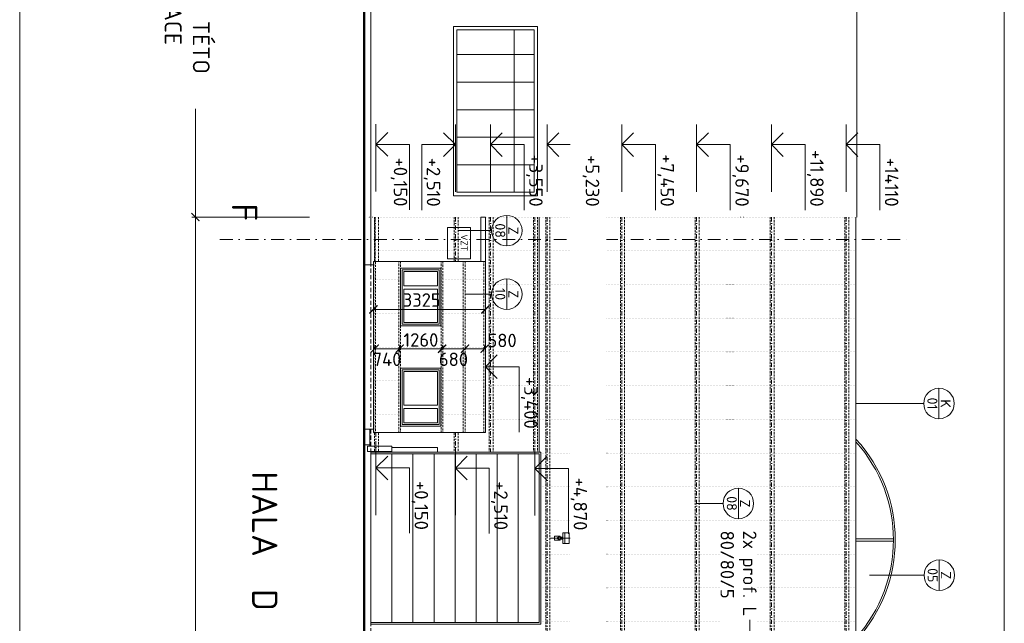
# Model space of a CAD drawing. Header units: millimetres. Extents: x -796345 to 3713765, y -2985421 to 2187451.
# Tile 53 of 256: x -95850 to -66620, y 69815 to 87720. Entities that reach past the tile are written whole.
import ezdxf
from ezdxf import colors
from ezdxf.entities.mleader import LeaderData, LeaderLine
from ezdxf.enums import TextEntityAlignment as Align
from ezdxf.math import Vec2, Vec3

# ---------------------------------------------------------------- set-up
doc = ezdxf.new("R2010")
doc.units = ezdxf.units.MM
doc.header["$PDMODE"] = 1
for name, pattern in [('CENTERX2', [101.6, 63.5, -12.7, 12.7, -12.7]), ('DASHDOT', [25.4, 12.7, -6.35, 0, -6.35]), ('DOT', [6.35, 0, -6.35]), ('HIDDEN', [9.525, 6.35, -3.175])]:
    doc.linetypes.add(name, pattern=pattern)
doc.layers.get('Defpoints').update_dxf_attribs({"color": 8})
for name, color, linetype, lineweight in [('A99_N_kce-pohl', 1, 'Continuous', 9), ('A99_N_kce-rez-ten', 4, 'Continuous', 9), ('A99_N_koty-200', 5, 'Continuous', 5), ('A99_N_koty-200-vysk', 6, 'Continuous', 9), ('A99_N_leg-text', 7, 'Continuous', 9), ('A99_N_osy', 1, 'CENTERX2', 9), ('A99_N_sraf', 252, 'Continuous', 0), ('A99_N_txt-popis-200', 240, 'Continuous', 5), ('A99_N_txt-popis-50', 240, 'Continuous', 9), ('A99_N_znaceni 200', 5, 'Continuous', 5), ('A99_S_kce-pohl', 7, 'Continuous', 5), ('A99_S_osy', 1, 'CENTERX2', 5)]:
    doc.layers.add(name, color=color, linetype=linetype, lineweight=lineweight)
doc.styles.add('A99_kota', font='isocpeur.ttf', dxfattribs={"height": 2})
doc.styles.add('A99_popis', font='isocpeur.ttf')
doc.styles.add('ad_popis 100', font='isocpeur.ttf', dxfattribs={"height": 200})
doc.styles.add('ISOCPEUR_2', font='isocpeur.ttf', dxfattribs={"height": 2})
doc.dimstyles.new('A99_kota_200 new', dxfattribs={"dimscale": 200, "dimtxt": 2, "dimasz": 1.2, "dimexe": 0.5, "dimexo": 1.5, "dimgap": 0.3, "dimtad": 1, "dimdec": 0, "dimzin": 3, "dimdsep": 46, "dimtxsty": 'A99_kota', "dimblk": 'ARCHTICK', "dimcen": 2.5, "dimazin": 2, "dimtfac": 0.75, "dimtdec": 0, "dimtmove": 2, "dimatfit": 0, "dimfxl": 4, "dimfxlon": 1, "dimtolj": 1, "dimtzin": 0, "dimlwd": 5, "dimlwe": 5, "dimarcsym": 0})

# ---------------------------------------------------------------- blocks, each defined once
blk = doc.blocks.new('*U99')
at = {"color": 0, "linetype": 'ByBlock'}
blk.add_line((-3.02, 0), (3.02, 0), dxfattribs=at)
blk.add_circle((0, 0), 3.02, dxfattribs=at)
at = {"color": 0, "linetype": 'ByBlock', "style": 'A99_popis'}
for tag, p in [('KATEGORIE', (0, 1.31)), ('PRVEK', (0, -1.3))]:
    blk.add_attdef(tag, text='', height=2, dxfattribs=at).set_placement(p, align=Align.MIDDLE_CENTER)
blk = doc.blocks.new('_ArchTick')
at = {"color": 0, "linetype": 'ByBlock', "const_width": 0.15}
blk.add_lwpolyline([(-0.5, -0.5), (0.5, 0.5)], dxfattribs=at)
blk = doc.blocks.new('*D494')
at = {"layer": 'A99_N_koty-200', "color": 0, "lineweight": 5, "transparency": 16777216}
for p, q in [((-82025, 79125), (-82025, 79225)), ((-85350, 79125), (-85350, 79025)), ((-85350, 79125), (-82025, 79125))]:
    blk.add_line(p, q, dxfattribs=at)
at = {"layer": 'Defpoints', "color": 0, "lineweight": 0, "transparency": 16777216}
for p in [(-85350, 79125), (-82025, 79125), (-82025, 79125)]:
    blk.add_point(p, dxfattribs=at)
at = {"layer": 'A99_N_koty-200', "color": 0, "lineweight": 5, "transparency": 16777216, "xscale": 240, "yscale": 240, "zscale": 240}
for p, rotation in [((-85350, 79125), 179.9999999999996), ((-82025, 79125), 359.9999999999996)]:
    blk.add_blockref('_ArchTick', p, dxfattribs=dict(at, rotation=rotation))
at = {"layer": 'A99_N_koty-200', "color": 0, "transparency": 16777216, "insert": (-83915, 79405), "char_height": 400, "attachment_point": 5, "style": 'A99_kota'}
blk.add_mtext('\\A1;3325', dxfattribs=at)
blk = doc.blocks.new('*U24')
at = {"color": 0, "linetype": 'ByBlock', "lineweight": -2}
blk.add_line((-3, 0), (7, 0), dxfattribs=at)
for points in [[(0, 0), (0, 5), (0, 5), (9.7, 5)], [(-1.75, 1.75), (0, 0), (1.75, 1.75)]]:
    blk.add_lwpolyline(points, dxfattribs=at)
at = {"color": 0, "linetype": 'ByBlock', "lineweight": -2, "style": 'A99_kota'}
for tag, p in [('VYSKA', (9.2, 7.75)), ('POPIS', (9.2, 4.5))]:
    blk.add_attdef(tag, text='', height=2, dxfattribs=at).set_placement(p, align=Align.TOP_RIGHT)
blk = doc.blocks.new('*D495')
at = {"layer": 'A99_N_koty-200', "color": 0, "lineweight": 5, "transparency": 16777216}
for p, q in [((-87247, 81865), (-90735, 81865)), ((-90635, 81865), (-90635, 45380)), ((-90252, 45380), (-90735, 45380))]:
    blk.add_line(p, q, dxfattribs=at)
at = {"layer": 'Defpoints', "color": 0, "linetype": 'Continuous', "lineweight": 0, "transparency": 16777216}
for p in [(-86947, 81865), (-90635, 45380), (-89952, 45380)]:
    blk.add_point(p, dxfattribs=at)
at = {"layer": 'A99_N_koty-200', "color": 0, "linetype": 'Continuous', "lineweight": 5, "transparency": 16777216, "xscale": 240, "yscale": 240, "zscale": 240}
for p, rotation in [((-90635, 81865), 89.99999999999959), ((-90635, 45380), 269.9999999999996)]:
    blk.add_blockref('_ArchTick', p, dxfattribs=dict(at, rotation=rotation))
at = {"layer": 'A99_N_koty-200', "color": 0, "linetype": 'Continuous', "lineweight": 5, "transparency": 16777216, "insert": (-90107, 63385), "char_height": 400, "attachment_point": 5, "rotation": 270, "style": 'A99_kota', "bg_fill": 3, "box_fill_scale": 1.1, "bg_fill_color": 256, "bg_fill_true_color": 13158600, "bg_fill_transparency": 0}
blk.add_mtext('\\A1;I. ETAPA', dxfattribs=at)
blk = doc.blocks.new('*D500')
at = {"layer": 'A99_N_koty-200', "color": 0, "lineweight": 5, "transparency": 16777216}
for p, q in [((-82915, 65013), (-82915, 64113)), ((-85275, 64213), (-85275, 64113)), ((-85275, 64213), (-82915, 64213))]:
    blk.add_line(p, q, dxfattribs=at)
at = {"layer": 'Defpoints', "color": 0, "lineweight": 0, "transparency": 16777216}
for p in [(-82915, 75067), (-85275, 64213), (-82915, 64213)]:
    blk.add_point(p, dxfattribs=at)
at = {"layer": 'A99_N_koty-200', "color": 0, "lineweight": 5, "transparency": 16777216, "xscale": 240, "yscale": 240, "zscale": 240, "rotation": 180}
blk.add_blockref('_ArchTick', (-85275, 64213), dxfattribs=at)
at = {"layer": 'A99_N_koty-200', "color": 0, "lineweight": 5, "transparency": 16777216, "xscale": 240, "yscale": 240, "zscale": 240}
blk.add_blockref('_ArchTick', (-82915, 64213), dxfattribs=at)
at = {"layer": 'A99_N_koty-200', "color": 0, "transparency": 16777216, "insert": (-84095, 64473), "char_height": 400, "attachment_point": 5, "style": 'A99_kota'}
blk.add_mtext('\\A1;2360', dxfattribs=at)
blk = doc.blocks.new('*D506')
at = {"layer": 'A99_N_koty-200', "color": 0, "lineweight": 5, "transparency": 16777216}
for p, q in [((-80555, 65013), (-80555, 64113)), ((-82915, 64213), (-82915, 64313)), ((-82915, 64213), (-80555, 64213))]:
    blk.add_line(p, q, dxfattribs=at)
at = {"layer": 'Defpoints', "color": 0, "lineweight": 0, "transparency": 16777216}
for p in [(-80555, 77018), (-82915, 64213), (-80555, 64213)]:
    blk.add_point(p, dxfattribs=at)
at = {"layer": 'A99_N_koty-200', "color": 0, "lineweight": 5, "transparency": 16777216, "xscale": 240, "yscale": 240, "zscale": 240, "rotation": 180}
blk.add_blockref('_ArchTick', (-82915, 64213), dxfattribs=at)
at = {"layer": 'A99_N_koty-200', "color": 0, "lineweight": 5, "transparency": 16777216, "xscale": 240, "yscale": 240, "zscale": 240}
blk.add_blockref('_ArchTick', (-80555, 64213), dxfattribs=at)
at = {"layer": 'A99_N_koty-200', "color": 0, "transparency": 16777216, "insert": (-81735, 64473), "char_height": 400, "attachment_point": 5, "style": 'A99_kota'}
blk.add_mtext('\\A1;2360', dxfattribs=at)
blk = doc.blocks.new('*U32')
at = {"color": 0, "linetype": 'ByBlock', "lineweight": -2}
blk.add_line((-3, 0), (7, 0), dxfattribs=at)
for points in [[(-1.75, -1.75), (0, 0), (1.75, -1.75)], [(0, 0), (0, -5), (0, -5), (9.7, -5)]]:
    blk.add_lwpolyline(points, dxfattribs=at)
at = {"color": 0, "linetype": 'ByBlock', "lineweight": -2, "style": 'A99_kota'}
for tag, p in [('VYSKA', (9.2, -2.25)), ('POPIS', (9.2, -5.5))]:
    blk.add_attdef(tag, text='', height=2, dxfattribs=at).set_placement(p, align=Align.TOP_RIGHT)
blk = doc.blocks.new('*U132')
at = {"color": 0, "linetype": 'ByBlock', "lineweight": -2}
blk.add_line((-3, 0), (7, 0), dxfattribs=at)
for points in [[(0, 0), (0, 5), (0, 5), (9.7, 5)], [(-1.75, 1.75), (0, 0), (1.75, 1.75)]]:
    blk.add_lwpolyline(points, dxfattribs=at)
at = {"color": 0, "linetype": 'ByBlock', "lineweight": -2, "style": 'A99_kota'}
blk.add_attdef('POPIS', text='', height=2, rotation=360, dxfattribs=at).set_placement((9.2, 5.5), align=Align.BOTTOM_RIGHT)
blk.add_attdef('VYSKA', text='', height=2, rotation=360, dxfattribs=at).set_placement((9.2, 4.25), align=Align.TOP_RIGHT)
blk = doc.blocks.new('*D543')
at = {"layer": 'A99_N_koty-200', "color": 0, "lineweight": 5, "transparency": 16777216}
for p, q in [((-85310, 77960), (-85310, 78060)), ((-85310, 77960), (-84570, 77960)), ((-84570, 77960), (-84570, 77860))]:
    blk.add_line(p, q, dxfattribs=at)
at = {"layer": 'Defpoints', "color": 0, "lineweight": 0, "transparency": 16777216}
for p in [(-85310, 77960), (-84570, 77965), (-84570, 77960)]:
    blk.add_point(p, dxfattribs=at)
at = {"layer": 'A99_N_koty-200', "color": 0, "lineweight": 5, "transparency": 16777216, "xscale": 240, "yscale": 240, "zscale": 240, "rotation": 180}
blk.add_blockref('_ArchTick', (-85310, 77960), dxfattribs=at)
at = {"layer": 'A99_N_koty-200', "color": 0, "lineweight": 5, "transparency": 16777216, "xscale": 240, "yscale": 240, "zscale": 240}
blk.add_blockref('_ArchTick', (-84570, 77960), dxfattribs=at)
at = {"layer": 'A99_N_koty-200', "color": 0, "transparency": 16777216, "insert": (-84945, 77645), "char_height": 400, "attachment_point": 5, "style": 'A99_kota'}
blk.add_mtext('\\A1;740', dxfattribs=at)
blk = doc.blocks.new('*D544')
at = {"layer": 'A99_N_koty-200', "color": 0, "lineweight": 5, "transparency": 16777216}
for p, q in [((-84570, 77960), (-84570, 78060)), ((-83310, 77960), (-83310, 78060)), ((-84570, 77960), (-83310, 77960))]:
    blk.add_line(p, q, dxfattribs=at)
at = {"layer": 'Defpoints', "color": 0, "lineweight": 0, "transparency": 16777216}
for p in [(-84570, 77960), (-83310, 77960), (-83310, 77960)]:
    blk.add_point(p, dxfattribs=at)
at = {"layer": 'A99_N_koty-200', "color": 0, "lineweight": 5, "transparency": 16777216, "xscale": 240, "yscale": 240, "zscale": 240, "rotation": 180}
blk.add_blockref('_ArchTick', (-84570, 77960), dxfattribs=at)
at = {"layer": 'A99_N_koty-200', "color": 0, "lineweight": 5, "transparency": 16777216, "xscale": 240, "yscale": 240, "zscale": 240}
blk.add_blockref('_ArchTick', (-83310, 77960), dxfattribs=at)
at = {"layer": 'A99_N_koty-200', "color": 0, "transparency": 16777216, "insert": (-83940, 78220), "char_height": 400, "attachment_point": 5, "style": 'A99_kota'}
blk.add_mtext('\\A1;1260', dxfattribs=at)
blk = doc.blocks.new('*D545')
at = {"layer": 'A99_N_koty-200', "color": 0, "lineweight": 5, "transparency": 16777216}
for p, q in [((-83310, 77960), (-83310, 78060)), ((-82630, 77960), (-82630, 78060)), ((-83310, 77960), (-82630, 77960))]:
    blk.add_line(p, q, dxfattribs=at)
at = {"layer": 'Defpoints', "color": 0, "lineweight": 0, "transparency": 16777216}
for p in [(-83310, 77960), (-82630, 77960), (-82630, 77960)]:
    blk.add_point(p, dxfattribs=at)
at = {"layer": 'A99_N_koty-200', "color": 0, "lineweight": 5, "transparency": 16777216, "xscale": 240, "yscale": 240, "zscale": 240, "rotation": 180}
blk.add_blockref('_ArchTick', (-83310, 77960), dxfattribs=at)
at = {"layer": 'A99_N_koty-200', "color": 0, "lineweight": 5, "transparency": 16777216, "xscale": 240, "yscale": 240, "zscale": 240}
blk.add_blockref('_ArchTick', (-82630, 77960), dxfattribs=at)
at = {"layer": 'A99_N_koty-200', "color": 0, "transparency": 16777216, "insert": (-82972.5, 77645), "char_height": 400, "attachment_point": 5, "style": 'A99_kota'}
blk.add_mtext('\\A1;680', dxfattribs=at)
blk = doc.blocks.new('*D546')
at = {"layer": 'A99_N_koty-200', "color": 0, "lineweight": 5, "transparency": 16777216}
for p, q in [((-82630, 77960), (-82630, 78060)), ((-82050, 77960), (-82050, 78060)), ((-82630, 77960), (-82050, 77960))]:
    blk.add_line(p, q, dxfattribs=at)
at = {"layer": 'Defpoints', "color": 0, "lineweight": 0, "transparency": 16777216}
for p in [(-82630, 77960), (-82050, 77960), (-82050, 77960)]:
    blk.add_point(p, dxfattribs=at)
at = {"layer": 'A99_N_koty-200', "color": 0, "lineweight": 5, "transparency": 16777216, "xscale": 240, "yscale": 240, "zscale": 240, "rotation": 180}
blk.add_blockref('_ArchTick', (-82630, 77960), dxfattribs=at)
at = {"layer": 'A99_N_koty-200', "color": 0, "lineweight": 5, "transparency": 16777216, "xscale": 240, "yscale": 240, "zscale": 240}
blk.add_blockref('_ArchTick', (-82050, 77960), dxfattribs=at)
at = {"layer": 'A99_N_koty-200', "color": 0, "transparency": 16777216, "insert": (-81530, 78205), "char_height": 400, "attachment_point": 5, "style": 'A99_kota'}
blk.add_mtext('\\A1;580', dxfattribs=at)
blk = doc.blocks.new('*D547')
at = {"layer": 'A99_N_koty-200', "color": 0, "lineweight": 5, "transparency": 16777216}
for p, q in [((-86635, 100450), (-90735, 100450)), ((-90635, 100450), (-90635, 96471)), ((-90635, 81865), (-90635, 86289)), ((-87648, 81865), (-90735, 81865))]:
    blk.add_line(p, q, dxfattribs=at)
at = {"layer": 'Defpoints', "color": 0, "linetype": 'Continuous', "lineweight": 0, "transparency": 16777216}
for p in [(-85580, 100450), (-90635, 81865), (-87348, 81865)]:
    blk.add_point(p, dxfattribs=at)
at = {"layer": 'A99_N_koty-200', "color": 0, "linetype": 'Continuous', "lineweight": 5, "transparency": 16777216, "xscale": 240, "yscale": 240, "zscale": 240}
for p, rotation in [((-90635, 100450), 89.99999999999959), ((-90635, 81865), 269.9999999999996)]:
    blk.add_blockref('_ArchTick', p, dxfattribs=dict(at, rotation=rotation))
at = {"layer": 'A99_N_koty-200', "color": 0, "linetype": 'Continuous', "lineweight": 5, "transparency": 16777216, "insert": (-91295, 91380), "char_height": 400, "width": 12508.55, "attachment_point": 5, "rotation": 270, "style": 'A99_kota', "bg_fill": 3, "box_fill_scale": 1.1, "bg_fill_color": 256, "bg_fill_true_color": 13158600, "bg_fill_transparency": 0}
blk.add_mtext('\\A1;{\\fISOCPEUR|b1|i0|c238|p34;\\H1.25x; NENÍ PŘEDMĚTEM NÁVRHU TÉTO PROJEKTOVÉ DOKUMENTACE\\P }', dxfattribs=at)

msp = doc.modelspace()

# ---------------------------------------------------------------- linework, layer by layer
at = {"layer": 'A99_N_kce-pohl', "color": 7, "linetype": 'HIDDEN', "lineweight": 5, "ltscale": 20}
msp.add_line((-85425, 5915.1), (-85425, 100450), dxfattribs=at)
at = {"layer": 'A99_N_kce-pohl', "color": 1, "linetype": 'Continuous', "lineweight": 9}
msp.add_line((-85310, 81865), (-85310, 80550), dxfattribs=at)
at = {"layer": 'A99_N_kce-pohl', "color": 1, "linetype": 'Continuous', "lineweight": 13}
msp.add_line((-71025, 44880), (-71025, 81865), dxfattribs=at)
at = {"layer": 'A99_N_kce-pohl', "color": 7, "lineweight": 50}
msp.add_lwpolyline([(-85695, 24515), (-85625, 24515), (-85625, 114437.5)], dxfattribs=at)
at = {"layer": 'A99_N_kce-pohl', "color": 1, "lineweight": 9}
for points in [[(-82025, 80550), (-82160, 80550), (-82160, 81865), (-82025, 81865)], [(-83345, 80350), (-83345, 78635), (-84545, 78635), (-84545, 80350)], [(-83345, 75665), (-83345, 77380), (-84545, 77380), (-84545, 75665)]]:
    msp.add_lwpolyline(points, close=True, dxfattribs=at)
for points in [[(-80425, 74890), (-80425, 81865)], [(-85625, 80450), (-85350, 80450)], [(-85350, 80550), (-85350, 75470)], [(-85350, 80550), (-82025, 80550)], [(-82025, 80550), (-82025, 75470)], [(-85625, 75570), (-85350, 75570)], [(-85350, 75470), (-82025, 75470)]]:
    msp.add_lwpolyline(points, dxfattribs=at)
at = {"layer": 'A99_N_kce-pohl', "linetype": 'Continuous'}
for points in [[(-85425.2, 74840), (-85425.2, 74915)], [(-85425.2, 69840), (-85425.2, 69765)], [(-85425, 69840), (-85425, 69765)]]:
    msp.add_lwpolyline(points, dxfattribs=at)
at = {"layer": 'A99_N_kce-pohl', "color": 1, "linetype": 'Continuous', "lineweight": 9}
msp.add_lwpolyline([(-85425, 74890), (-80375, 74890), (-80375, 69790), (-85425, 69790)], close=True, dxfattribs=at)
at = {"layer": 'A99_N_kce-pohl', "color": 1, "linetype": 'Continuous', "lineweight": 5}
for points in [[(-85425, 74840), (-80425, 74840), (-80425, 69840), (-85425, 69840)], [(-79535.2, 72500), (-79535.2, 72180), (-79730, 72180), (-79730, 72500)]]:
    msp.add_lwpolyline(points, close=True, dxfattribs=at)
for points in [[(-83447.5, 74890), (-83447.5, 75030), (-84800.2, 75030)], [(-84800, 74840), (-84800, 74840), (-84800, 69840)], [(-84175, 74840), (-84175, 74840), (-84175, 69840)], [(-83550, 74840), (-83550, 74840), (-83550, 69840)], [(-82925, 74840), (-82925, 74840), (-82925, 69840)], [(-82300, 74840), (-82300, 74840), (-82300, 69840)], [(-81675, 74840), (-81675, 74840), (-81675, 69840)], [(-81050, 74840), (-81050, 74840), (-81050, 69840)], [(-79670, 72500), (-79670, 72180)], [(-80090, 72340), (-79832.5, 72340)], [(-79805, 72312.5), (-79805, 72277.5), (-79970, 72277.5), (-79970, 72402.5), (-79805, 72402.5), (-79805, 72367.5)], [(-79860.2, 72367.5), (-79730, 72367.5)], [(-79860.2, 72312.5), (-79730, 72312.5)], [(-79805, 72340), (-79410.2, 72340)]]:
    msp.add_lwpolyline(points, dxfattribs=at)
at = {"layer": 'A99_N_kce-pohl', "color": 1, "linetype": 'Continuous', "lineweight": 0}
for points in [[(-69915, 72325), (-71025, 72325)], [(-69915, 72255), (-71025, 72255)]]:
    msp.add_lwpolyline(points, dxfattribs=at)
at = {"layer": 'A99_N_kce-pohl', "color": 1, "linetype": 'Continuous', "lineweight": 5}
msp.add_circle((-79860, 72340), 27.5, dxfattribs=at)
at = {"layer": 'A99_N_kce-pohl', "color": 1, "linetype": 'Continuous', "lineweight": 0}
for centre, radius, start, end in [((-74267.5, 72290), 4410, 317.32926, 42.67074), ((-74267.4, 72290), 4354.9, 318.11967, 41.88033)]:
    msp.add_arc(centre, radius, start, end, dxfattribs=at)
at = {"layer": 'A99_N_osy', "linetype": 'DASHDOT', "lineweight": 9, "ltscale": 30}
msp.add_lwpolyline([(-89905, 81200), (-69440, 81200)], dxfattribs=at)
at = {"layer": 'A99_N_sraf', "linetype": 'DOT', "lineweight": 5, "ltscale": 7}
for points in [[(-85505, 81865), (-70995, 81865)], [(-85310, 80865), (-71025, 80865)], [(-85350.3, 80010), (-84545, 80009.4)], [(-83345, 80008.5), (-82025, 80007.5)], [(-82025, 79865), (-71025, 79865)], [(-85350, 79010), (-84545, 79009.4)], [(-83345, 79008.5), (-82024.7, 79007.5)], [(-82025, 78865), (-71025, 78865)], [(-85350, 78010), (-82024.7, 78007.5)], [(-82025, 77865), (-71025, 77865)], [(-85350, 77005), (-84545, 77005.6)], [(-83345, 77006.5), (-82024.7, 77007.5)], [(-82025, 76865), (-71025, 76865)], [(-85350.3, 76005), (-84545, 76005.6)], [(-83345, 76006.5), (-82025, 76007.5)], [(-82025, 75865), (-71025, 75865)], [(-80375, 74865), (-71025, 74865)], [(-80375, 73865), (-71025, 73865)], [(-80375, 72865), (-71025, 72865)], [(-80375, 71865), (-71025, 71865)], [(-80375, 70865), (-71025, 70865)], [(-80375, 69865), (-71025, 69865)]]:
    msp.add_lwpolyline(points, dxfattribs=at)
at = {"layer": 'A99_N_znaceni 200'}
for points in [[(-81843, 79580), (-82630, 79580)], [(-69013, 76333), (-71025, 76333)], [(-74968, 73370), (-75755, 73370)], [(-69003, 71240), (-70625, 71240)]]:
    msp.add_lwpolyline(points, dxfattribs=at)
at = {"layer": 'A99_S_kce-pohl', "lineweight": 5}
for p, q in [((-80475, 87520), (-82975, 87520)), ((-82975, 82500), (-82975, 87520)), ((-80575, 87420), (-82875, 87420)), ((-82875, 82600), (-82875, 87420)), ((-81175, 82600), (-81175, 87420)), ((-80575, 82600), (-80575, 87420)), ((-80475, 82500), (-80475, 87520)), ((-80575, 86683.3), (-82875, 86683.3)), ((-80575, 85866.7), (-82875, 85866.7)), ((-80575, 85050), (-82875, 85050)), ((-80575, 84233.3), (-82875, 84233.3)), ((-80575, 83416.7), (-82875, 83416.7)), ((-80475, 82500), (-82975, 82500)), ((-80575, 82600), (-82875, 82600))]:
    msp.add_line(p, q, dxfattribs=at)
at = {"layer": 'A99_S_kce-pohl'}
for points in [[(-85425, 80450), (-85425, 100450)], [(-85455, 75065), (-85455, 75570)], [(-85455, 75105), (-85625, 75105)]]:
    msp.add_lwpolyline(points, dxfattribs=at)
at = {"layer": 'A99_S_kce-pohl', "lineweight": 5, "ltscale": 2}
msp.add_lwpolyline([(-70995, 81865), (-70995, 100450)], dxfattribs=at)
for points in [[(-82465.7, 81558.5), (-82465.7, 80622.5), (-83150.2, 80622.5), (-83150.2, 81558.5)], [(-83395, 80300), (-83395, 78685), (-84495, 78685), (-84495, 80300)], [(-83445, 80250), (-83445, 79830), (-84445, 79830), (-84445, 80250)], [(-83445, 79730), (-83445, 78735), (-84445, 78735), (-84445, 79730)], [(-83395, 75715), (-83395, 77330), (-84495, 77330), (-84495, 75715)], [(-83445, 76285), (-83445, 77280), (-84445, 77280), (-84445, 76285)], [(-83445, 75765), (-83445, 76185), (-84445, 76185), (-84445, 75765)]]:
    msp.add_lwpolyline(points, close=True, dxfattribs=at)
at = {"layer": 'A99_S_kce-pohl', "lineweight": 9}
msp.add_lwpolyline([(-84800.2, 75065), (-85522.5, 75065), (-85522.5, 74915), (-84800.2, 74915)], close=True, dxfattribs=at)
at = {"layer": 'A99_S_osy', "linetype": 'HIDDEN', "lineweight": 0, "ltscale": 10}
for points in [[(-85315, 81865), (-85315, 80550)], [(-85195, 81865), (-85195, 80550)], [(-82955, 81865), (-82955, 80550)], [(-81915, 81865), (-81915, 74890)], [(-81795, 81865), (-81795, 74890)], [(-73575, 81865), (-73575, 44880)], [(-73455, 81865), (-73455, 44880)], [(-71355, 81865), (-71355, 44880)], [(-71235, 81865), (-71235, 44880)], [(-85335, 80545), (-85285, 80545), (-85285, 75465), (-85335, 75465), (-85335, 80545)], [(-84595, 80550), (-84545, 80550), (-84545, 75470), (-84595, 75470), (-84595, 80550)], [(-83335, 80550), (-83285, 80550), (-83285, 75470), (-83335, 75470), (-83335, 80550)], [(-82680, 80550), (-82630, 80550), (-82630, 75470), (-82680, 75470), (-82680, 80550)], [(-82075, 80550), (-82025, 80550), (-82025, 75470), (-82075, 75470), (-82075, 80550)], [(-85315, 75470), (-85315, 74890)], [(-85195, 75470), (-85195, 74890)], [(-82955, 75470), (-82955, 74890)], [(-82835, 75470), (-82835, 74890)]]:
    msp.add_lwpolyline(points, dxfattribs=at)
at = {"layer": 'A99_S_osy', "linetype": 'DASHDOT', "lineweight": 5, "ltscale": 10}
for points in [[(-85300, 81865), (-85300, 80550)], [(-82915, 81865), (-82915, 80550)], [(-81875, 81865), (-81875, 74890)], [(-80555, 81865), (-80555, 74890)], [(-80195, 81865), (-80195, 44880)], [(-77975, 81865), (-77975, 44880)], [(-75755, 81865), (-75755, 44880)], [(-73535, 81865), (-73535, 44880)], [(-71315, 81865), (-71315, 44880)], [(-85275, 75470), (-85275, 74890)], [(-82915, 75470), (-82915, 74890)]]:
    msp.add_lwpolyline(points, dxfattribs=at)

# ---------------------------------------------------------------- block references
at = {"layer": 'A99_N_koty-200-vysk', "lineweight": 5}
ref = msp.add_blockref('*U132', (-85275, 84020), dxfattribs=dict(at, xscale=200, yscale=200, zscale=200, rotation=270))
ref.add_attrib('VYSKA', '+0,150', dxfattribs={"layer": '0', "color": 0, "linetype": 'ByBlock', "lineweight": -2, "height": 400, "rotation": 270, "style": 'A99_kota'}).set_placement((-84345, 82180), align=Align.TOP_RIGHT)
at = {"layer": 'A99_N_koty-200-vysk', "lineweight": 5, "xscale": 200, "yscale": 200, "zscale": 200, "rotation": 270}
for name, p, values in [('*U32', (-82915, 84015), {'VYSKA': '+2,510'}), ('*U24', (-81875, 84015), {'VYSKA': '+3,550'}), ('*U24', (-80195, 84015), {'VYSKA': '+5,230'}), ('*U24', (-77975, 84015), {'VYSKA': '+7,450'}), ('*U24', (-75755, 84015), {'VYSKA': '+9,670'}), ('*U24', (-73535, 84015), {'VYSKA': '+11,890'}), ('*U24', (-71315, 84015), {'VYSKA': '+14110'}), ('*U24', (-82025, 77425), {'VYSKA': '+3,400'})]:
    msp.add_blockref(name, p, dxfattribs=at).add_auto_attribs(values)
at = {"layer": 'A99_N_znaceni 200'}
ref = msp.add_blockref('*U99', (-81390, 81463), dxfattribs=dict(at, xscale=-150, yscale=150, zscale=150, rotation=270))
ref.add_attrib('KATEGORIE', 'Z', dxfattribs={"layer": '0', "color": 0, "linetype": 'ByBlock', "height": 300, "rotation": 270, "style": 'A99_popis'}).set_placement((-81193.5, 81463), align=Align.MIDDLE_CENTER)
ref.add_attrib('PRVEK', '08', dxfattribs={"layer": '0', "color": 0, "linetype": 'ByBlock', "height": 300, "rotation": 270, "style": 'A99_popis'}).set_placement((-81584.7, 81463), align=Align.MIDDLE_CENTER)
ref = msp.add_blockref('*U99', (-81390, 79580), dxfattribs=dict(at, xscale=-150, yscale=150, zscale=150, rotation=270))
ref.add_attrib('KATEGORIE', 'Z', dxfattribs={"layer": '0', "color": 0, "linetype": 'ByBlock', "height": 300, "rotation": 270, "style": 'A99_popis'}).set_placement((-81193.5, 79580), align=Align.MIDDLE_CENTER)
ref.add_attrib('PRVEK', '10', dxfattribs={"layer": '0', "color": 0, "linetype": 'ByBlock', "height": 300, "rotation": 270, "style": 'A99_popis'}).set_placement((-81584.7, 79580), align=Align.MIDDLE_CENTER)
at = {"layer": 'A99_N_znaceni 200', "xscale": 150, "yscale": 150, "zscale": 150, "rotation": 270}
for p, values in [((-68560, 76333), {'KATEGORIE': 'K', 'PRVEK': '01'}), ((-68550, 71240), {'KATEGORIE': 'Z', 'PRVEK': '05'})]:
    msp.add_blockref('*U99', p, dxfattribs=at).add_auto_attribs(values)
at = {"layer": 'A99_N_znaceni 200'}
ref = msp.add_blockref('*U99', (-74515, 73370), dxfattribs=dict(at, xscale=-150, yscale=150, zscale=150, rotation=270))
ref.add_attrib('KATEGORIE', 'Z', dxfattribs={"layer": '0', "color": 0, "linetype": 'ByBlock', "height": 300, "rotation": 270, "style": 'A99_popis'}).set_placement((-74318.5, 73370), align=Align.MIDDLE_CENTER)
ref.add_attrib('PRVEK', '08', dxfattribs={"layer": '0', "color": 0, "linetype": 'ByBlock', "height": 300, "rotation": 270, "style": 'A99_popis'}).set_placement((-74709.7, 73370), align=Align.MIDDLE_CENTER)

# ---------------------------------------------------------------- texts
at = {"layer": 'A99_N_osy', "lineweight": 0, "insert": (-88800, 82275), "char_height": 750, "attachment_point": 1, "rotation": 270, "style": 'ad_popis 100'}
msp.add_mtext_dynamic_manual_height_columns('F', width=832.5, gutter_width=1000, heights=[0], dxfattribs=at)
at = {"layer": 'A99_N_txt-popis-200', "lineweight": 9, "ltscale": 5, "style": 'ad_popis 100'}
msp.add_text('HALA  D', height=750, rotation=270, dxfattribs=at).set_placement((-88950, 74325))

# ---------------------------------------------------------------- dimensions: what is measured, and where the dimension line sits
at = {"layer": 'A99_N_koty-200'}
for base, p1, p2, picture, middle in [((-82025, 79125), (-85350, 79125), (-82025, 79125), '*D494', (-83915, 79405)), ((-82050, 77960), (-82630, 77960), (-82050, 77960), '*D546', (-81530, 78205)), ((-84570, 77960), (-85310, 77960), (-84570, 77965), '*D543', (-84945, 77645)), ((-82630, 77960), (-83310, 77960), (-82630, 77960), '*D545', (-82972.5, 77645))]:
    dim = msp.add_linear_dim(base=base, p1=p1, p2=p2, dimstyle='A99_kota_200 new', override={"dimscale": 0, "dimtix": 0, "dimtofl": 1, "dimtmove": 2, "dimatfit": 3}, dxfattribs=at)
    dim.commit()
    dim.dimension.update_dxf_attribs({"geometry": picture, "text_midpoint": middle, "dimtype": 128})
for base, p1, p2, picture, middle in [((-83310, 77960), (-84570, 77960), (-83310, 77960), '*D544', (-83940, 78220)), ((-80555, 64212.5), (-82915, 64212.5), (-80555, 77018.3), '*D506', (-81735, 64472.5)), ((-82915, 64212.5), (-85275, 64212.5), (-82915, 75067), '*D500', (-84095, 64472.5))]:
    dim = msp.add_linear_dim(base=base, p1=p1, p2=p2, dimstyle='A99_kota_200 new', override={"dimscale": 0, "dimtix": 0, "dimtofl": 1, "dimtmove": 2, "dimatfit": 3}, dxfattribs=at)
    dim.commit()
    dim.dimension.update_dxf_attribs({"geometry": picture, "text_midpoint": middle})

# ---------------------------------------------------------------- next in the draw order: texts
at = {"layer": 'A99_N_leg-text', "lineweight": 9, "insert": (-82555, 81105), "char_height": 200, "width": 438.87, "attachment_point": 2, "rotation": 270, "line_spacing_factor": 1.149209, "style": 'ISOCPEUR_2', "bg_fill": 3, "box_fill_scale": 1, "bg_fill_color": 256, "bg_fill_transparency": 0}
msp.add_mtext('VZT', dxfattribs=at)

# ---------------------------------------------------------------- next in the draw order: dimensions: what is measured, and where the dimension line sits
at = {"layer": 'A99_N_koty-200', "color": 1, "linetype": 'Continuous', "lineweight": 5}
dim = msp.add_linear_dim(base=(-90635, 45380), p1=(-86947.3, 81865), p2=(-89952.5, 45380), angle=270, text='I. ETAPA', dimstyle='A99_kota_200 new', override={"dimscale": 0, "dimtix": 0, "dimtofl": 1, "dimtmove": 2, "dimatfit": 0, "dimfxl": 20, "dimtfill": 1}, dxfattribs=at)
dim.commit()
dim.dimension.update_dxf_attribs({"geometry": '*D495', "text_midpoint": (-90107.5, 63385), "dimtype": 128})

# ---------------------------------------------------------------- next in the draw order: leaders
at = {"layer": 'A99_N_txt-popis-50', "lineweight": 9}
ml = msp.add_multileader_mtext('Standard', dxfattribs=at)
ml.set_content('2x prof. L\\P\\pq*;80/80/5', color=1, style='A99_popis')
ml.set_leader_properties(color=256, linetype='ByLayer', lineweight=-1)
ml.build(insert=Vec2(0, 0))
ml.multileader.update_dxf_attribs({"dogleg_length": 2.92, "arrow_head_size": 300, "scale": 200})
ctx = ml.context
ctx.base_point, ctx.scale, ctx.char_height, ctx.arrow_head_size, ctx.landing_gap_size, ctx.plane_origin, ctx.plane_x_axis, ctx.plane_y_axis = Vec3(-74177.5, 72815), 200, 400, 300, 250, Vec3(-79882.5, 70825), Vec3(0, -1), Vec3(1, 0)
notes = []
notes.append((ctx, [(1, (1, 1, 0), (-74177.5, 69330), (0, 1), 585, [(0, [(-85275, 69330)], 0, [])])]))
ctx.mtext.insert, ctx.mtext.text_direction, ctx.mtext.rotation, ctx.mtext.width, ctx.mtext.flow_direction = Vec3(-73977.5, 72565), Vec3(0, -1), 4.712389, 14.736, 5
ctx.mtext.has_bg_fill, ctx.mtext.bg_color, ctx.mtext.bg_scale_factor, ctx.mtext.bg_transparency, ctx.mtext.use_window_bg_color = 1, -1073741824, 1, 0, 1
for ctx, leaders in notes:
    for number, flags, end, landing, length, lines in leaders:
        leader = LeaderData()
        leader.index, (leader.has_last_leader_line, leader.has_dogleg_vector, leader.attachment_direction) = number, flags
        leader.last_leader_point, leader.dogleg_vector, leader.dogleg_length = Vec3(end), Vec3(landing), length
        for number, points, colour, breaks in lines:
            line = LeaderLine()
            line.index, line.vertices, line.color, line.breaks = number, Vec3.list(points), colors.encode_raw_color(colour), breaks
            leader.lines.append(line)
        ctx.leaders.append(leader)

# ---------------------------------------------------------------- next in the draw order: linework, layer by layer
at = {"layer": 'A99_N_znaceni 200'}
msp.add_lwpolyline([(-81843, 81463), (-82835, 81463)], dxfattribs=at)
at = {"layer": 'A99_S_osy', "linetype": 'HIDDEN', "lineweight": 0, "ltscale": 10}
for points in [[(-82835, 81865), (-82835, 80550)], [(-78015, 81865), (-78015, 44880)], [(-77895, 81865), (-77895, 44880)], [(-75795, 81865), (-75795, 44880)], [(-75675, 81865), (-75675, 44880)]]:
    msp.add_lwpolyline(points, dxfattribs=at)

# ---------------------------------------------------------------- next in the draw order: block references
at = {"layer": 'A99_N_koty-200-vysk', "lineweight": 5, "xscale": 200, "yscale": 200, "zscale": 200, "rotation": 270}
for p, values in [((-85275, 74425), {'VYSKA': '+0,150'}), ((-82915, 74420), {'VYSKA': '+2,510'}), ((-80555, 74410), {'VYSKA': '+4,870'})]:
    msp.add_blockref('*U24', p, dxfattribs=at).add_auto_attribs(values)

# ---------------------------------------------------------------- next in the draw order: leaders
at = {"layer": 'A99_N_txt-popis-50', "lineweight": 9}
ml = msp.add_multileader_mtext('Standard', dxfattribs=at)
ml.set_content('\\A1;{\\C256;1x nový nosník\\P100x250x6 }', color=1, style='A99_popis')
ml.set_leader_properties(color=256, linetype='ByLayer', lineweight=-1)
ml.build(insert=Vec2(0, 0))
ml.multileader.update_dxf_attribs({"dogleg_length": 1, "arrow_head_size": 300, "scale": 200})
ctx = ml.context
ctx.base_point, ctx.scale, ctx.char_height, ctx.arrow_head_size, ctx.landing_gap_size, ctx.plane_origin, ctx.plane_x_axis, ctx.plane_y_axis = Vec3(-78632.7, 21752.5), 200, 400, 300, 250, Vec3(-82186, 30470), Vec3(0, -1), Vec3(1, 0)
ctx.text_align_type = 2
notes = []
notes.append((ctx, [(1, (1, 1, 0), (-78632.7, 22337.5), (0, -1), 585, [(0, [(-80515, 22337.5)], 0, [])])]))
ctx.mtext.insert, ctx.mtext.text_direction, ctx.mtext.rotation, ctx.mtext.width, ctx.mtext.defined_height, ctx.mtext.alignment, ctx.mtext.flow_direction = Vec3(-78432.7, 17902.5), Vec3(0, -1), 4.712389, 4027.5, 906.7, 3, 5
ctx.mtext.has_bg_fill, ctx.mtext.bg_color, ctx.mtext.bg_scale_factor, ctx.mtext.bg_transparency, ctx.mtext.use_window_bg_color = 1, -1073741824, 1, 0, 1
for ctx, leaders in notes:
    for number, flags, end, landing, length, lines in leaders:
        leader = LeaderData()
        leader.index, (leader.has_last_leader_line, leader.has_dogleg_vector, leader.attachment_direction) = number, flags
        leader.last_leader_point, leader.dogleg_vector, leader.dogleg_length = Vec3(end), Vec3(landing), length
        for number, points, colour, breaks in lines:
            line = LeaderLine()
            line.index, line.vertices, line.color, line.breaks = number, Vec3.list(points), colors.encode_raw_color(colour), breaks
            leader.lines.append(line)
        ctx.leaders.append(leader)

# ---------------------------------------------------------------- next in the draw order: linework, layer by layer
at = {"layer": 'A99_N_kce-rez-ten', "color": 3, "linetype": 'Continuous', "lineweight": 0, "ltscale": 0.5}
msp.add_lwpolyline([(-66620, 115340), (-66620, -12735), (-95850, -12735), (-95850, 115340)], close=True, dxfattribs=at)
at = {"layer": 'A99_S_osy', "linetype": 'HIDDEN', "lineweight": 0, "ltscale": 10}
for points in [[(-80595, 81865), (-80595, 74890)], [(-80475, 81865), (-80475, 74890)], [(-80235, 81865), (-80235, 44880)], [(-80115, 81865), (-80115, 44880)]]:
    msp.add_lwpolyline(points, dxfattribs=at)

# ---------------------------------------------------------------- next in the draw order: dimensions: what is measured, and where the dimension line sits
at = {"layer": 'A99_N_koty-200', "color": 5, "linetype": 'Continuous', "lineweight": 5}
dim = msp.add_linear_dim(base=(-90635, 81865), p1=(-85580, 100450), p2=(-87347.8, 81865), angle=270, text='{\\fISOCPEUR|b1|i0|c238|p34;\\H1.25x; NENÍ PŘEDMĚTEM NÁVRHU TÉTO PROJEKTOVÉ DOKUMENTACE\\P }', dimstyle='A99_kota_200 new', override={"dimscale": 0, "dimtix": 0, "dimtofl": 1, "dimtmove": 2, "dimatfit": 0, "dimfxl": 20, "dimtfill": 1}, dxfattribs=at)
dim.commit()
dim.dimension.update_dxf_attribs({"geometry": '*D547', "text_midpoint": (-91295.5, 91380), "dimtype": 128})

doc.saveas('drawing.dxf')
